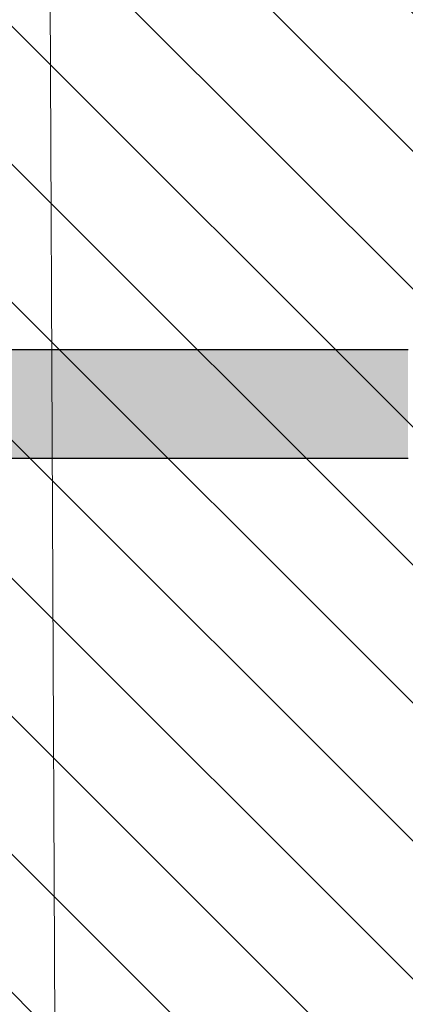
# Model space of a CAD drawing. Header units: millimetres. Extents: x -40276 to 214973, y -147941 to 35228.
# Tile 226 of 256: x -1180 to -824, y 14476 to 15385. Entities that reach past the tile are written whole.
import ezdxf

# ---------------------------------------------------------------- set-up
doc = ezdxf.new("R2010")
doc.units = ezdxf.units.MM
doc.header["$MEASUREMENT"] = 0
for name, color, linetype in [('1._POHLED ZÁPADNÍ_2_0_plochy', 7, 'Continuous'), ('1._POHLED ZÁPADNÍ_2_BT_ortho', 7, 'Continuous'), ('1._POHLED ZÁPADNÍ_2_Konstrukce - nosné', 7, 'Continuous'), ('1._POHLED ZÁPADNÍ_2_Výplně – Řezové', 7, 'Continuous')]:
    doc.layers.add(name, color=color, linetype=linetype)

msp = doc.modelspace()

# ---------------------------------------------------------------- hatches: boundary and pattern name
at = {"layer": '1._POHLED ZÁPADNÍ_2_0_plochy', "linetype": 'Continuous', "lineweight": 20, "true_color": 0xffaaaa}
h = msp.add_hatch(dxfattribs=at)
h.set_pattern_fill('Izolační_tvárnice_0002', color=21, style=0, pattern_type=2)
h.set_pattern_definition([(315, (-10360.18, 9405.31), (63.6396, 63.6396), [])])
h.paths.add_polyline_path([(-10906.33, 18690.21), (-10970.68, 9084.15), (-20311.44, 10009.93), (-20479.41, 269.75), (-242.33, 419.76), (-238.38, 17796.01)])
at = {"layer": '1._POHLED ZÁPADNÍ_2_Výplně – Řezové', "linetype": 'Continuous', "lineweight": 13}
msp.add_hatch(color=254, dxfattribs=at).paths.add_polyline_path([(-3815.98, 14980.11), (-821.69, 14980.11), (-821.69, 15080.11), (-3815.98, 15080.11)])

# ---------------------------------------------------------------- linework, layer by layer
at = {"layer": '1._POHLED ZÁPADNÍ_2_BT_ortho', "color": 142, "linetype": 'Continuous', "lineweight": 20, "true_color": 0x0080c0, "flags": 128}
msp.add_lwpolyline([(-233.95, 1318.97), (-149.09, 7654.95), (-1114.99, 7714.32), (-1163.34, 17864.45)], dxfattribs=at)
at = {"layer": '1._POHLED ZÁPADNÍ_2_Konstrukce - nosné', "color": 7, "linetype": 'Continuous', "lineweight": 25, "flags": 128}
for points in [[(-821.69, 15080.11), (-3815.98, 15080.11)], [(-3815.98, 14980.11), (-821.69, 14980.11)]]:
    msp.add_lwpolyline(points, dxfattribs=at)

doc.saveas('drawing.dxf')
